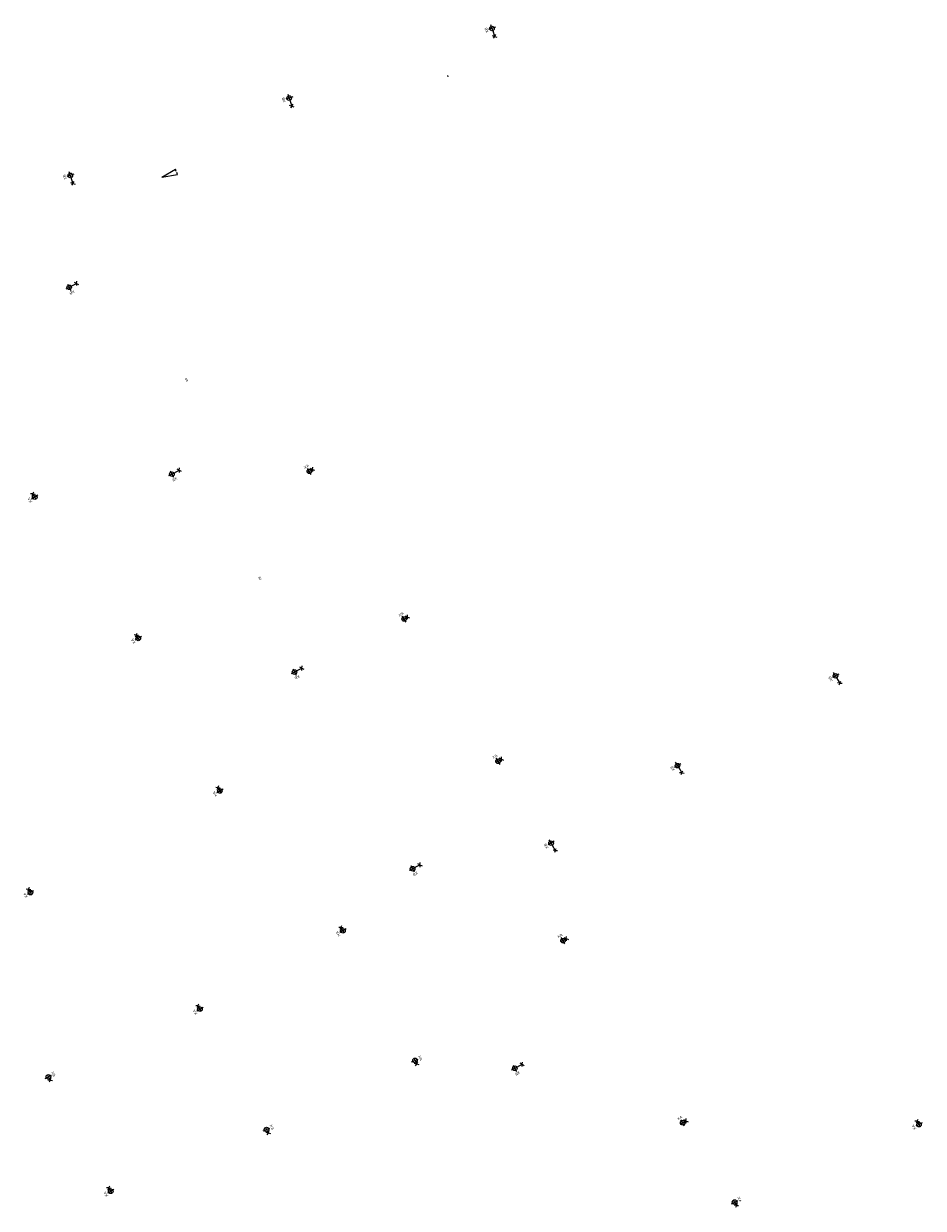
# Model space of a CAD drawing. Header units: metres. Extents: x 154936 to 156225, y 461413 to 462058.
# Tile 3 of 10: x 155236 to 155354, y 461572 to 461727. Entities that reach past the tile are written whole.
import ezdxf
from ezdxf.enums import TextEntityAlignment as Align

# ---------------------------------------------------------------- set-up
doc = ezdxf.new("R2010")
doc.units = ezdxf.units.M
doc.layers.add('B-WE-OV-LICHTMAST-S-200', color=190, linetype='Continuous', lineweight=18)
doc.styles.add('NLCS-ISO', font='NLCS-ISO.ttf')
doc.styles.get("Standard").update_dxf_attribs({"font": 'isocp.shx'})

# ---------------------------------------------------------------- blocks, each defined once
blk = doc.blocks.new('B-SOV-LICHTMAST_1UITHOUDER-SO')
for p, q in [((-5.5, 0), (-6.34, 1.24)), ((-5.5, 0), (-6.34, -1.24)), ((-5.5, 0), (-4.66, 1.24)), ((-1.5, 0), (-5.5, 0)), ((-5.5, 0), (-4.66, -1.24)), ((0, 0), (-1.49, 0)), ((0, -2.42), (0, 2.33)), ((0, 0), (2.52, 0))]:
    blk.add_line(p, q)
blk.add_circle((0, 0), 1.5)
at = {"style": 'NLCS-ISO'}
blk.add_attdef('TYPE', text='', height=1.8, dxfattribs=at).set_placement((0, 2.33), align=Align.BOTTOM_CENTER)
blk = doc.blocks.new('B-SOV-LICHTMAST_2UITHOUDER_1LAAG-SO')
for p, q in [((0, 0), (-1.49, 0)), ((0, -2.42), (0, 2.33)), ((0, 0), (2.52, 0)), ((2.52, 0), (1.68, 1.24)), ((2.52, 0), (1.68, -1.24)), ((2.52, 0), (3.35, 1.24)), ((2.52, 0), (3.35, -1.24))]:
    blk.add_line(p, q)
blk.add_circle((0, 0), 1.5)
at = {"style": 'NLCS-ISO'}
blk.add_attdef('TYPE', text='', height=1.8, dxfattribs=at).set_placement((0, 2.33), align=Align.BOTTOM_CENTER)

msp = doc.modelspace()

# ---------------------------------------------------------------- linework, layer by layer
at = {"color": 252}
for p, q in [((155291.36, 461720.67), (155291.41, 461720.53)), ((155253.85, 461707.33), (155255.65, 461708.38)), ((155255.75, 461708.1), (155255.65, 461708.38)), ((155255.91, 461707.67), (155255.8, 461707.96)), ((155253.85, 461707.33), (155255.91, 461707.67))]:
    msp.add_line(p, q, dxfattribs=at)

# ---------------------------------------------------------------- block references
at = {"layer": 'B-WE-OV-LICHTMAST-S-200', "xscale": 0.2, "yscale": 0.2, "zscale": 0.2}
for name, p, rotation, values in [('B-SOV-LICHTMAST_1UITHOUDER-SO', (155297.19, 461726.86), 107.9563188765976, {'TYPE': 'XB'}), ('B-SOV-LICHTMAST_1UITHOUDER-SO', (155270.57, 461717.72), 107.9563188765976, {'TYPE': 'XB'}), ('B-SOV-LICHTMAST_1UITHOUDER-SO', (155241.83, 461707.57), 107.9563188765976, {'TYPE': 'XB'}), ('B-SOV-LICHTMAST_1UITHOUDER-SO', (155241.69, 461692.88), 208.1878385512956, {'TYPE': 'XB'}), ('B-SOV-LICHTMAST_1UITHOUDER-SO', (155255.17, 461668.36), 208.1878385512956, {'TYPE': 'XB'}), ('B-SOV-LICHTMAST_2UITHOUDER_1LAAG-SO', (155273.21, 461668.73), 31.63930175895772, {'TYPE': 'XA'}), ('B-SOV-LICHTMAST_2UITHOUDER_1LAAG-SO', (155237.16, 461665.34), 120.589299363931, {'TYPE': 'XA'}), ('B-SOV-LICHTMAST_2UITHOUDER_1LAAG-SO', (155285.66, 461649.35), 31.63930175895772, {'TYPE': 'XA'}), ('B-SOV-LICHTMAST_2UITHOUDER_1LAAG-SO', (155250.75, 461646.81), 120.589299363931, {'TYPE': 'XA'}), ('B-SOV-LICHTMAST_1UITHOUDER-SO', (155271.26, 461642.39), 208.1878385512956, {'TYPE': 'XB'}), ('B-SOV-LICHTMAST_1UITHOUDER-SO', (155342.29, 461641.89), 120.3531979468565, {'TYPE': 'XB'}), ('B-SOV-LICHTMAST_2UITHOUDER_1LAAG-SO', (155297.99, 461630.68), 31.63930175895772, {'TYPE': 'XA'}), ('B-SOV-LICHTMAST_1UITHOUDER-SO', (155321.55, 461630.11), 120.3531979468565, {'TYPE': 'XB'}), ('B-SOV-LICHTMAST_2UITHOUDER_1LAAG-SO', (155261.47, 461626.78), 120.589299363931, {'TYPE': 'XA'}), ('B-SOV-LICHTMAST_1UITHOUDER-SO', (155304.95, 461619.93), 120.3531979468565, {'TYPE': 'XB'}), ('B-SOV-LICHTMAST_1UITHOUDER-SO', (155286.77, 461616.58), 208.1878385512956, {'TYPE': 'XB'}), ('B-SOV-LICHTMAST_2UITHOUDER_1LAAG-SO', (155236.6, 461613.44), 120.589299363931, {'TYPE': 'XA'}), ('B-SOV-LICHTMAST_2UITHOUDER_1LAAG-SO', (155277.62, 461608.43), 120.589299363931, {'TYPE': 'XA'}), ('B-SOV-LICHTMAST_2UITHOUDER_1LAAG-SO', (155306.52, 461607.14), 31.63930175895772, {'TYPE': 'XA'}), ('B-SOV-LICHTMAST_2UITHOUDER_1LAAG-SO', (155258.85, 461598.14), 120.589299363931, {'TYPE': 'XA'}), ('B-SOV-LICHTMAST_2UITHOUDER_1LAAG-SO', (155287.09, 461591.42), 293.2600649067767, {'TYPE': 'XA'}), ('B-SOV-LICHTMAST_1UITHOUDER-SO', (155300.19, 461590.39), 208.1878385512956, {'TYPE': 'XB'}), ('B-SOV-LICHTMAST_2UITHOUDER_1LAAG-SO', (155238.96, 461589.26), 298.4907786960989, {'TYPE': 'XA'}), ('B-SOV-LICHTMAST_2UITHOUDER_1LAAG-SO', (155322.23, 461583.24), 31.63930175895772, {'TYPE': 'XA'}), ('B-SOV-LICHTMAST_2UITHOUDER_1LAAG-SO', (155353.25, 461582.99), 117.5553770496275, {'TYPE': 'XA'}), ('B-SOV-LICHTMAST_2UITHOUDER_1LAAG-SO', (155267.6, 461582.36), 293.2600649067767, {'TYPE': 'XA'}), ('B-SOV-LICHTMAST_2UITHOUDER_1LAAG-SO', (155247.14, 461574.25), 120.589299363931, {'TYPE': 'XA'}), ('B-SOV-LICHTMAST_2UITHOUDER_1LAAG-SO', (155329.04, 461572.83), 298.2990718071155, {'TYPE': 'XA'})]:
    msp.add_blockref(name, p, dxfattribs=dict(at, rotation=rotation)).add_auto_attribs(values)

# ---------------------------------------------------------------- texts
at = {"color": 252, "lineweight": 30}
for rotation, flags, p in [(301.2187, 63, (155256.9, 461680.63)), (121.0715, 42, (155266.9, 461654.81))]:
    msp.add_attdef('OB', text='...', height=0.27, rotation=rotation, dxfattribs=dict(at, flags=flags)).set_placement(p, align=Align.BOTTOM_CENTER)

doc.saveas('drawing.dxf')
